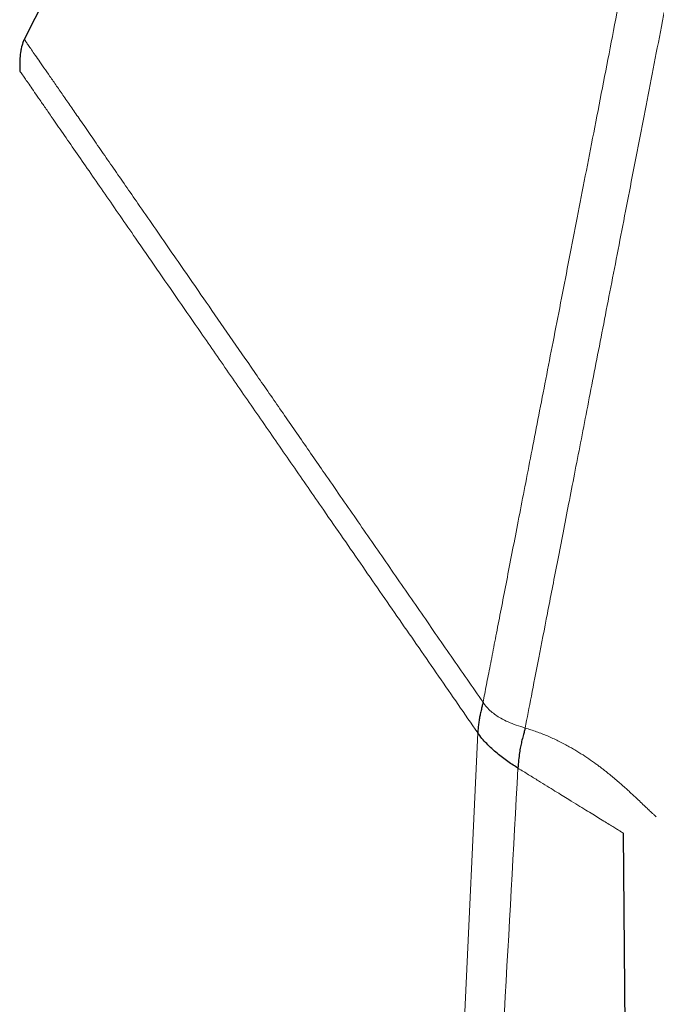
# Model space of a CAD drawing. Header units: millimetres. Extents: x 8 to 2385, y 12 to 2606.
# Tile 149 of 156: x 1631 to 1653, y 1811 to 1845. Entities that reach past the tile are written whole.
import ezdxf

# ---------------------------------------------------------------- set-up
doc = ezdxf.new("R2010")
doc.units = ezdxf.units.MM

msp = doc.modelspace()

# ---------------------------------------------------------------- linework, layer by layer
at = {"color": 7, "linetype": 'Continuous', "lineweight": 30}
for p, q in [((1663.694, 1909.305), (1630.677, 1844.01)), ((1630.621, 1843.879), (1630.677, 1844.01)), ((1651.392, 1816.564), (1651.394, 1816.562)), ((1651.394, 1816.562), (1652.176, 1716.817))]:
    msp.add_line(p, q, dxfattribs=at)
at = {"color": 252, "linetype": 'Continuous', "lineweight": 0}
msp.add_line((1646.364, 1820.028), (1640.857, 1700.965), dxfattribs=at)
for points, knots in [([(1665.578, 1910.611), (1665.574, 1910.588), (1665.565, 1910.544), (1665.495, 1910.183), (1665.383, 1909.608), (1665.226, 1908.802), (1665.027, 1907.775), (1664.785, 1906.529), (1664.501, 1905.071), (1664.178, 1903.41), (1663.817, 1901.552), (1663.42, 1899.508), (1662.988, 1897.287), (1662.524, 1894.9), (1662.031, 1892.361), (1661.51, 1889.681), (1660.964, 1886.873), (1660.396, 1883.953), (1659.809, 1880.934), (1659.206, 1877.832), (1658.59, 1874.661), (1657.964, 1871.439), (1657.331, 1868.182), (1656.694, 1864.904), (1656.056, 1861.624), (1655.421, 1858.358), (1654.792, 1855.121), (1654.172, 1851.93), (1653.563, 1848.801), (1652.97, 1845.75), (1652.395, 1842.791), (1651.841, 1839.941), (1651.311, 1837.213), (1650.807, 1834.62), (1650.332, 1832.177), (1649.888, 1829.894), (1649.478, 1827.784), (1649.104, 1825.857), (1648.766, 1824.122), (1648.469, 1822.592), (1648.209, 1821.256), (1648.072, 1820.548), (1648.003, 1820.194)], [0, 0, 0, 0, 0.025, 0.05, 0.075, 0.1, 0.125, 0.15, 0.175, 0.2, 0.225, 0.25, 0.275, 0.3, 0.325, 0.35, 0.375, 0.4, 0.425, 0.45, 0.475, 0.5, 0.525, 0.55, 0.575, 0.6, 0.625, 0.65, 0.675, 0.7, 0.725, 0.75, 0.775, 0.8, 0.825, 0.85, 0.875, 0.9, 0.925, 0.95, 0.975, 1, 1, 1, 1]), ([(1646.546, 1821.084), (1646.584, 1821.28), (1646.661, 1821.673), (1646.792, 1822.347), (1646.934, 1823.078), (1647.089, 1823.874), (1647.254, 1824.726), (1647.43, 1825.632), (1647.616, 1826.589), (1647.813, 1827.602), (1648.022, 1828.676), (1648.242, 1829.811), (1648.474, 1831.006), (1648.716, 1832.252), (1648.968, 1833.547), (1649.228, 1834.882), (1649.494, 1836.253), (1649.767, 1837.658), (1650.048, 1839.102), (1650.338, 1840.592), (1650.636, 1842.127), (1650.943, 1843.706), (1651.256, 1845.317), (1651.575, 1846.958), (1651.897, 1848.616), (1652.223, 1850.289), (1652.55, 1851.974), (1652.881, 1853.678), (1653.218, 1855.409), (1653.559, 1857.165), (1653.905, 1858.943), (1654.252, 1860.729), (1654.6, 1862.521), (1654.947, 1864.304), (1655.291, 1866.076), (1655.633, 1867.833), (1655.973, 1869.583), (1656.313, 1871.334), (1656.653, 1873.082), (1656.992, 1874.825), (1657.327, 1876.551), (1657.659, 1878.256), (1657.984, 1879.929), (1658.303, 1881.567), (1658.614, 1883.169), (1658.92, 1884.743), (1659.222, 1886.296), (1659.519, 1887.825), (1659.811, 1889.327), (1660.095, 1890.789), (1660.371, 1892.21), (1660.637, 1893.579), (1660.893, 1894.894), (1661.138, 1896.155), (1661.374, 1897.368), (1661.601, 1898.538), (1661.82, 1899.663), (1662.029, 1900.739), (1662.227, 1901.759), (1662.414, 1902.719), (1662.588, 1903.614), (1662.749, 1904.443), (1662.898, 1905.206), (1663.034, 1905.907), (1663.158, 1906.547), (1663.271, 1907.125), (1663.37, 1907.639), (1663.457, 1908.086), (1663.531, 1908.464), (1663.591, 1908.772), (1663.637, 1909.01), (1663.67, 1909.179), (1663.69, 1909.285), (1663.693, 1909.298), (1663.694, 1909.305)], [0, 0, 0, 0, 0.013945, 0.02789, 0.041835, 0.055781, 0.069728, 0.083426, 0.097126, 0.110826, 0.124528, 0.138481, 0.152437, 0.166395, 0.180356, 0.194319, 0.208035, 0.221754, 0.235476, 0.249202, 0.263181, 0.277165, 0.291153, 0.305146, 0.319147, 0.332905, 0.346672, 0.360448, 0.374234, 0.388281, 0.402337, 0.416398, 0.430461, 0.444524, 0.458331, 0.472132, 0.485923, 0.499702, 0.513718, 0.527724, 0.541722, 0.555714, 0.569704, 0.583443, 0.597184, 0.610928, 0.624677, 0.638684, 0.652696, 0.666713, 0.680732, 0.694752, 0.708523, 0.722296, 0.73607, 0.749845, 0.763872, 0.777899, 0.791927, 0.805955, 0.819984, 0.833763, 0.847543, 0.861323, 0.875104, 0.88909, 0.903078, 0.917066, 0.931055, 0.945045, 0.958784, 0.972523, 0.986262, 1, 1, 1, 1]), ([(1630.517, 1842.924), (1630.517, 1843.02), (1630.518, 1843.211), (1630.532, 1843.467), (1630.564, 1843.692), (1630.602, 1843.816), (1630.621, 1843.879)], [0, 0, 0, 0, 0.297301, 0.594784, 0.796188, 1, 1, 1, 1]), ([(1646.546, 1821.084), (1646.179, 1821.614), (1645.445, 1822.675), (1644.345, 1824.263), (1643.248, 1825.849), (1642.153, 1827.43), (1641.14, 1828.893), (1640.21, 1830.237), (1639.362, 1831.463), (1638.519, 1832.68), (1637.684, 1833.887), (1636.939, 1834.963), (1636.282, 1835.912), (1635.713, 1836.735), (1635.153, 1837.544), (1634.641, 1838.283), (1634.178, 1838.953), (1633.761, 1839.555), (1633.358, 1840.137), (1632.972, 1840.695), (1632.625, 1841.197), (1632.316, 1841.643), (1632.043, 1842.036), (1631.79, 1842.402), (1631.559, 1842.736), (1631.352, 1843.036), (1631.17, 1843.298), (1631.018, 1843.518), (1630.893, 1843.698), (1630.796, 1843.838), (1630.728, 1843.937), (1630.685, 1843.999), (1630.68, 1844.007), (1630.677, 1844.01)], [0, 0, 0, 0, 0.055873, 0.111748, 0.167623, 0.223497, 0.279372, 0.323273, 0.367179, 0.411097, 0.455018, 0.498949, 0.530157, 0.561363, 0.592573, 0.623805, 0.648814, 0.673823, 0.698826, 0.723838, 0.748895, 0.76983, 0.790782, 0.811721, 0.832632, 0.853509, 0.874368, 0.895235, 0.916128, 0.937055, 0.958015, 0.979, 1, 1, 1, 1]), ([(1646.364, 1820.028), (1645.913, 1820.681), (1645.009, 1821.986), (1643.654, 1823.944), (1642.301, 1825.898), (1641.049, 1827.707), (1639.898, 1829.37), (1638.849, 1830.886), (1637.808, 1832.39), (1636.863, 1833.756), (1636.013, 1834.983), (1635.259, 1836.072), (1634.584, 1837.047), (1633.988, 1837.908), (1633.469, 1838.659), (1632.971, 1839.379), (1632.499, 1840.06), (1632.062, 1840.692), (1631.709, 1841.202), (1631.431, 1841.603), (1631.217, 1841.912), (1631.03, 1842.183), (1630.871, 1842.412), (1630.741, 1842.6), (1630.624, 1842.769), (1630.535, 1842.899), (1630.523, 1842.916), (1630.517, 1842.924)], [0, 0, 0, 0, 0.069861, 0.139715, 0.209581, 0.279454, 0.334351, 0.389257, 0.444167, 0.499066, 0.540656, 0.582254, 0.62386, 0.655076, 0.686314, 0.717554, 0.74882, 0.780178, 0.811574, 0.832486, 0.853368, 0.874231, 0.895102, 0.916003, 0.936943, 0.968426, 1, 1, 1, 1]), ([(1630.534, 1842.899), (1630.526, 1842.912), (1630.517, 1842.925), (1630.517, 1842.924), (1630.517, 1842.924)], [0, 0, 0, 0, 0.968848, 1, 1, 1, 1]), ([(1648.003, 1820.194), (1647.9, 1820.227), (1647.702, 1820.29), (1647.42, 1820.399), (1647.182, 1820.515), (1646.984, 1820.638), (1646.822, 1820.766), (1646.673, 1820.913), (1646.588, 1821.026), (1646.546, 1821.084)], [0, 0, 0, 0, 0.192321, 0.37027, 0.535499, 0.653014, 0.767423, 0.881804, 1, 1, 1, 1]), ([(1652.541, 1817.124), (1652.541, 1817.124), (1652.541, 1817.124), (1652.53, 1817.133), (1652.484, 1817.173), (1652.412, 1817.24), (1652.314, 1817.331), (1652.192, 1817.447), (1652.044, 1817.589), (1651.87, 1817.754), (1651.695, 1817.918), (1651.532, 1818.067), (1651.391, 1818.194), (1651.24, 1818.326), (1651.101, 1818.444), (1650.979, 1818.546), (1650.88, 1818.626), (1650.779, 1818.706), (1650.676, 1818.787), (1650.57, 1818.867), (1650.418, 1818.98), (1650.213, 1819.125), (1650.007, 1819.262), (1649.864, 1819.351), (1649.791, 1819.396), (1649.718, 1819.44), (1649.644, 1819.483), (1649.569, 1819.526), (1649.409, 1819.616), (1649.157, 1819.748), (1648.789, 1819.916), (1648.41, 1820.067), (1648.136, 1820.153), (1648.003, 1820.194)], [0, 0, 0, 0, 0.000489, 0.061682, 0.125114, 0.186855, 0.249093, 0.311432, 0.373119, 0.436358, 0.497884, 0.534216, 0.569598, 0.604051, 0.639392, 0.658642, 0.677476, 0.695899, 0.713917, 0.731537, 0.748765, 0.786817, 0.822437, 0.831381, 0.840168, 0.848803, 0.857287, 0.865623, 0.873816, 0.909426, 0.941975, 0.971956, 1, 1, 1, 1]), ([(1647.755, 1818.806), (1647.443, 1813.195), (1646.819, 1801.974), (1645.883, 1785.141), (1644.947, 1768.308), (1644.011, 1751.474), (1643.074, 1734.641), (1642.138, 1717.807), (1641.514, 1706.585), (1641.202, 1700.974)], [0, 0, 0, 0, 0.142857, 0.285714, 0.428571, 0.571429, 0.714286, 0.857143, 1, 1, 1, 1]), ([(1647.755, 1818.806), (1647.88, 1818.729), (1648.13, 1818.575), (1648.466, 1818.368), (1648.765, 1818.184), (1649.039, 1818.014), (1649.29, 1817.86), (1649.56, 1817.694), (1649.835, 1817.524), (1650.108, 1817.356), (1650.347, 1817.208), (1650.571, 1817.07), (1650.776, 1816.944), (1650.958, 1816.832), (1651.109, 1816.739), (1651.233, 1816.662), (1651.326, 1816.605), (1651.385, 1816.568), (1651.39, 1816.565), (1651.392, 1816.564)], [0, 0, 0, 0, 0.042142, 0.08427, 0.126414, 0.168561, 0.210713, 0.252863, 0.316088, 0.379313, 0.442541, 0.505768, 0.578022, 0.650276, 0.722525, 0.794776, 0.867021, 0.939259, 1, 1, 1, 1])]:
    msp.add_open_spline(points, degree=3, knots=knots, dxfattribs=at)
at = {"color": 7, "linetype": 'Continuous', "lineweight": 30}
for points, knots in [([(1630.622, 1843.86), (1630.606, 1843.826), (1630.59, 1843.79), (1630.583, 1843.752), (1630.583, 1843.749)], [0, 0, 0, 0, 0.9315847, 1, 1, 1, 1]), ([(1630.583, 1843.749), (1630.565, 1843.661), (1630.53, 1843.481), (1630.519, 1843.204), (1630.518, 1843.017), (1630.517, 1842.924)], [0, 0, 0, 0, 0.3242528, 0.6641564, 1, 1, 1, 1]), ([(1630.583, 1843.749), (1630.565, 1843.661), (1630.53, 1843.481), (1630.519, 1843.204), (1630.518, 1843.017), (1630.517, 1842.924)], [0, 0, 0, 0, 0.324253, 0.664156, 1, 1, 1, 1]), ([(1630.597, 1843.792), (1630.592, 1843.78), (1630.586, 1843.767), (1630.583, 1843.752), (1630.583, 1843.749)], [0, 0, 0, 0, 0.821563, 1, 1, 1, 1]), ([(1646.546, 1821.084), (1646.538, 1821.05), (1646.523, 1820.98), (1646.489, 1820.844), (1646.455, 1820.694), (1646.423, 1820.536), (1646.398, 1820.381), (1646.38, 1820.238), (1646.369, 1820.118), (1646.366, 1820.058), (1646.364, 1820.028)], [0, 0, 0, 0, 0.167636, 0.351214, 0.536105, 0.667833, 0.788987, 0.898235, 0.949534, 1, 1, 1, 1]), ([(1647.755, 1818.806), (1647.7, 1818.841), (1647.589, 1818.911), (1647.409, 1819.033), (1647.224, 1819.169), (1647.035, 1819.318), (1646.85, 1819.48), (1646.673, 1819.652), (1646.508, 1819.833), (1646.412, 1819.963), (1646.364, 1820.028)], [0, 0, 0, 0, 0.120997, 0.245806, 0.373172, 0.501673, 0.62985, 0.756333, 0.87997, 1, 1, 1, 1]), ([(1648.003, 1820.194), (1647.994, 1820.157), (1647.976, 1820.08), (1647.932, 1819.93), (1647.886, 1819.753), (1647.843, 1819.553), (1647.806, 1819.339), (1647.774, 1819.086), (1647.762, 1818.901), (1647.755, 1818.806)], [0, 0, 0, 0, 0.16252, 0.333031, 0.502889, 0.626801, 0.747893, 0.869821, 1, 1, 1, 1])]:
    msp.add_open_spline(points, degree=3, knots=knots, dxfattribs=at)

doc.saveas('drawing.dxf')
